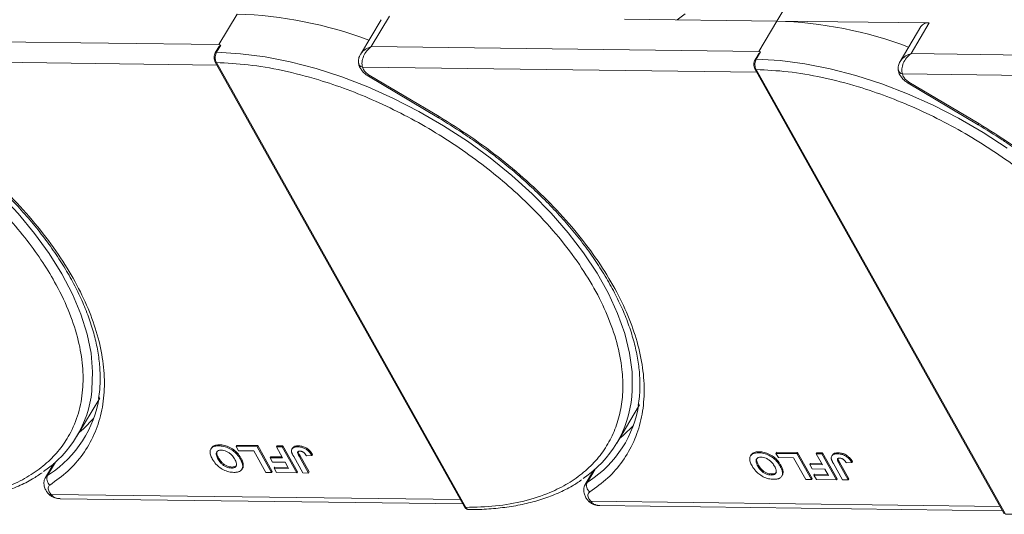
# Model space of a CAD drawing. Header units: millimetres. Extents: x -608 to 1473, y -502 to 956.
# Tile 34 of 52: x 853 to 951, y 638 to 688. Entities that reach past the tile are written whole.
import ezdxf

# ---------------------------------------------------------------- set-up
doc = ezdxf.new("R2010")
doc.units = ezdxf.units.MM

msp = doc.modelspace()

# ---------------------------------------------------------------- linework, layer by layer
at = {"color": 7, "linetype": 'Continuous', "lineweight": 15}
for p, q in [((928.752, 687.578), (930.863, 691.127)), ((875.076, 688.269), (873.266, 685.227)), ((889.389, 687.711), (887.334, 684.256)), ((888.411, 685.032), (890.22, 688.074)), ((913.608, 687.773), (928.752, 687.578)), ((928.752, 687.578), (926.943, 684.536)), ((943.897, 687.383), (928.752, 687.578)), ((942.088, 684.341), (943.897, 687.383)), ((943.065, 687.02), (941.011, 683.565)), ((873.266, 685.227), (834.734, 685.723)), ((873.166, 684.852), (872.905, 684.412)), ((873.452, 685.186), (873.023, 684.463)), ((873.452, 685.186), (873.266, 685.227)), ((926.943, 684.536), (888.411, 685.032)), ((927.129, 684.495), (926.699, 683.772)), ((927.129, 684.495), (926.943, 684.536)), ((833.874, 683.691), (873.066, 683.186)), ((872.893, 683.495), (897.69, 639.234)), ((926.843, 684.161), (926.581, 683.722)), ((980.62, 683.845), (942.088, 684.341)), ((873.008, 683.442), (897.805, 639.181)), ((887.55, 683), (887.644, 682.743)), ((887.55, 683), (926.743, 682.495)), ((926.569, 682.805), (951.367, 638.544)), ((926.684, 682.751), (951.482, 638.49)), ((888.141, 682.08), (895.09, 677.947)), ((888.209, 682.194), (895.158, 678.061)), ((941.227, 682.309), (941.321, 682.052)), ((941.227, 682.309), (980.419, 681.804)), ((941.886, 681.503), (948.834, 677.37)), ((941.818, 681.389), (948.767, 677.256)), ((859.147, 646.261), (861.409, 650.064)), ((912.824, 645.57), (915.086, 649.373)), ((873.26, 645.302), (873.321, 645.404)), ((874.984, 645.248), (875.045, 645.349)), ((875.045, 645.349), (877.124, 645.322)), ((877.124, 645.322), (877.064, 645.221)), ((877.124, 645.322), (878.566, 642.749)), ((878.992, 645.196), (879.053, 645.297)), ((879.053, 645.297), (879.62, 645.29)), ((879.62, 645.29), (879.56, 645.189)), ((879.62, 645.29), (881.062, 642.717)), ((881.186, 645.303), (881.126, 645.201)), ((872.512, 645.087), (872.452, 644.986)), ((874.984, 645.248), (877.064, 645.221)), ((875.225, 644.819), (874.984, 645.248)), ((876.737, 644.799), (875.225, 644.819)), ((877.939, 642.655), (876.737, 644.799)), ((877.064, 645.221), (878.506, 642.647)), ((878.992, 645.196), (879.56, 645.189)), ((879.602, 644.107), (878.992, 645.196)), ((879.56, 645.189), (881.001, 642.615)), ((880.585, 645.083), (880.525, 644.982)), ((881.24, 644.266), (881.301, 644.367)), ((881.301, 644.367), (882.234, 642.702)), ((881.969, 644.306), (882.517, 644.332)), ((882.578, 644.433), (882.517, 644.332)), ((926.189, 644.397), (926.128, 644.295)), ((926.937, 644.612), (926.997, 644.713)), ((928.661, 644.557), (928.721, 644.658)), ((928.661, 644.557), (930.741, 644.53)), ((928.901, 644.128), (928.661, 644.557)), ((928.721, 644.658), (930.801, 644.631)), ((930.801, 644.631), (930.741, 644.53)), ((930.741, 644.53), (932.183, 641.956)), ((930.801, 644.631), (932.243, 642.058)), ((932.669, 644.505), (932.729, 644.606)), ((932.669, 644.505), (933.236, 644.498)), ((933.279, 643.416), (932.669, 644.505)), ((932.729, 644.606), (933.297, 644.599)), ((933.297, 644.599), (933.236, 644.498)), ((933.236, 644.498), (934.678, 641.924)), ((933.297, 644.599), (934.738, 642.026)), ((934.262, 644.392), (934.201, 644.291)), ((934.863, 644.612), (934.802, 644.51)), ((856.846, 643.541), (856.02, 642.154)), ((856.226, 642.364), (857.013, 643.687)), ((856.842, 643.539), (856.844, 643.539)), ((873.177, 643.985), (873.237, 644.086)), ((875.455, 644.082), (875.394, 643.98)), ((875.689, 643.429), (875.629, 643.328)), ((878.415, 644.225), (878.355, 644.123)), ((878.595, 643.694), (878.355, 644.123)), ((878.355, 644.123), (879.602, 644.107)), ((878.415, 644.225), (879.545, 644.21)), ((879.843, 643.678), (878.595, 643.694)), ((880.194, 643.051), (879.843, 643.678)), ((881.606, 642.607), (880.697, 644.23)), ((881.24, 644.266), (882.174, 642.6)), ((926.854, 643.294), (926.914, 643.395)), ((930.414, 644.108), (928.901, 644.128)), ((929.131, 643.391), (929.071, 643.289)), ((931.615, 641.964), (930.414, 644.108)), ((932.092, 643.534), (932.031, 643.432)), ((932.272, 643.003), (932.031, 643.432)), ((932.031, 643.432), (933.279, 643.416)), ((932.092, 643.534), (933.221, 643.519)), ((935.283, 641.917), (934.374, 643.539)), ((934.917, 643.575), (934.977, 643.676)), ((934.917, 643.575), (935.85, 641.909)), ((934.977, 643.676), (935.911, 642.011)), ((935.645, 643.615), (936.194, 643.641)), ((936.254, 643.742), (936.194, 643.641)), ((856.42, 642.492), (856.226, 642.364)), ((874.5, 643.092), (874.56, 643.193)), ((875.553, 642.975), (875.613, 643.077)), ((878.506, 642.647), (877.939, 642.655)), ((878.566, 642.749), (878.506, 642.647)), ((878.817, 643.171), (878.757, 643.07)), ((878.997, 642.641), (878.757, 643.07)), ((878.757, 643.07), (880.194, 643.051)), ((878.817, 643.171), (880.136, 643.154)), ((881.001, 642.615), (878.997, 642.641)), ((881.062, 642.717), (881.001, 642.615)), ((882.174, 642.6), (881.606, 642.607)), ((882.234, 642.702), (882.174, 642.6)), ((910.522, 642.851), (909.697, 641.463)), ((909.902, 641.673), (910.689, 642.996)), ((910.519, 642.848), (910.521, 642.848)), ((928.177, 642.401), (928.237, 642.503)), ((929.23, 642.284), (929.29, 642.386)), ((929.366, 642.738), (929.306, 642.637)), ((933.519, 642.987), (932.272, 643.003)), ((932.494, 642.48), (932.434, 642.379)), ((932.674, 641.95), (932.434, 642.379)), ((932.434, 642.379), (933.871, 642.361)), ((932.494, 642.48), (933.813, 642.463)), ((933.871, 642.361), (933.519, 642.987)), ((910.096, 641.802), (909.902, 641.673)), ((932.183, 641.956), (931.615, 641.964)), ((932.243, 642.058), (932.183, 641.956)), ((934.678, 641.924), (932.674, 641.95)), ((934.738, 642.026), (934.678, 641.924)), ((935.85, 641.909), (935.283, 641.917)), ((935.911, 642.011), (935.85, 641.909)), ((856.363, 640.482), (856.354, 640.493)), ((856.386, 640.735), (856.581, 640.477)), ((897.288, 639.953), (856.581, 640.477)), ((857.477, 640.042), (897.526, 639.527)), ((910.04, 639.791), (910.03, 639.802)), ((910.063, 640.044), (910.258, 639.786)), ((950.964, 639.262), (910.258, 639.786)), ((911.154, 639.351), (951.203, 638.836))]:
    msp.add_line(p, q, dxfattribs=at)
at = {"color": 7, "linetype": 'Continuous', "lineweight": 15, "flags": 128}
for points in [[(918.837, 687.706), (919.348, 688.093), (919.618, 688.282)], [(873.023, 684.463), (875.396, 684.327), (877.85, 684.012), (880.365, 683.519), (882.92, 682.854), (885.497, 682.021), (888.073, 681.027), (890.629, 679.88), (893.144, 678.589), (895.598, 677.164), (897.972, 675.617), (900.246, 673.961), (902.403, 672.207), (904.425, 670.371), (906.296, 668.466), (908.002, 666.509), (909.528, 664.514), (910.863, 662.498), (911.996, 660.476), (912.917, 658.465), (913.62, 656.481), (914.099, 654.539), (914.35, 652.656), (914.371, 650.845), (914.323, 650.225)], [(926.699, 683.772), (929.073, 683.636), (931.527, 683.321), (934.041, 682.828), (936.597, 682.163), (939.174, 681.33), (941.75, 680.336), (944.306, 679.189), (946.821, 677.898), (949.275, 676.473), (951.649, 674.927)], [(830.216, 683.249), (832.795, 682.355), (835.366, 681.302), (837.909, 680.099), (840.403, 678.757), (842.829, 677.284), (845.167, 675.694), (847.399, 673.999), (849.507, 672.213), (851.474, 670.349), (853.284, 668.423), (854.924, 666.449), (856.379, 664.445), (857.639, 662.425), (858.692, 660.405), (859.532, 658.402), (860.151, 656.432), (860.544, 654.511), (860.708, 652.653), (860.642, 650.874), (860.629, 650.753)], [(888.209, 682.194), (888.173, 682.134), (888.15, 682.095), (888.141, 682.08), (888.141, 682.08)], [(941.886, 681.503), (941.85, 681.443), (941.827, 681.404), (941.818, 681.389), (941.818, 681.389)], [(895.158, 678.061), (895.122, 678.001), (895.099, 677.963), (895.09, 677.948), (895.09, 677.947)], [(948.834, 677.37), (948.799, 677.31), (948.776, 677.272), (948.767, 677.257), (948.767, 677.256)], [(859.397, 646.681), (859.79, 647.012), (860.805, 648.021)], [(913.074, 645.99), (913.467, 646.321), (914.482, 647.33)], [(856.024, 642.159), (856.083, 642.24), (856.226, 642.364)], [(909.7, 641.468), (909.759, 641.549), (909.902, 641.673)]]:
    msp.add_lwpolyline(points, dxfattribs=at)
at = {"color": 7, "linetype": 'Continuous', "lineweight": 15}
for centre, radius, start, end in [((873.812, 647.541), 40.748, 69.35834, 88.22275), ((927.489, 646.85), 40.748, 69.35834, 88.22275), ((943.787, 686.502), 0.888, 82.87283, 144.3365), ((873.006, 684.339), 0.126, 82.49194, 144.09954), ((872.997, 683.568), 0.127, 214.96587, 274.88426), ((887.634, 683.492), 0.5, 180.668, 260.35251), ((926.683, 683.648), 0.126, 82.49194, 144.09954), ((926.674, 682.877), 0.127, 214.96587, 274.88426), ((941.311, 682.801), 0.5, 180.668, 260.35251), ((849.643, 651.913), 11.047, 304.07115, 353.97322), ((850.209, 651.912), 11.283, 303.39574, 351.14243), ((903.292, 651.24), 11.078, 303.96754, 354.74389), ((903.886, 651.221), 11.283, 303.39574, 351.14243), ((856.944, 642.032), 0.792, 155.22009, 232.54306), ((910.621, 641.341), 0.792, 155.22009, 232.54306), ((856.476, 640.65), 0.202, 236.03869, 301.32272), ((910.153, 639.959), 0.202, 236.03869, 301.32272), ((897.794, 639.307), 0.127, 214.9547, 274.88524)]:
    msp.add_arc(centre, radius, start, end, dxfattribs=at)
for points, knots in [([(873.023, 684.463), (872.994, 684.405), (872.931, 684.278), (872.894, 684.066), (872.892, 683.876), (872.908, 683.724), (872.945, 683.571), (872.986, 683.486), (873.008, 683.442)], [0, 0, 0, 0, 0.202144, 0.435712, 0.564895, 0.702008, 0.847044, 1, 1, 1, 1]), ([(873.169, 684.85), (873.179, 684.868), (873.223, 684.952), (873.295, 685.037), (873.364, 685.112), (873.39, 685.139), (873.408, 685.157), (873.421, 685.168), (873.431, 685.176), (873.439, 685.181), (873.444, 685.184), (873.448, 685.186), (873.451, 685.186), (873.452, 685.186), (873.452, 685.186)], [0, 0, 0, 0, 0.1362747, 0.628083, 0.7491851, 0.8303049, 0.8846383, 0.9212056, 0.946082, 0.9691561, 0.9812989, 0.990211, 0.9974391, 1, 1, 1, 1]), ([(887.332, 684.216), (887.384, 684.307), (887.511, 684.53), (887.892, 684.823), (888.237, 684.962), (888.411, 685.032)], [0, 0, 0, 0, 0.255106, 0.626079, 1, 1, 1, 1]), ([(888.411, 685.032), (888.255, 684.894), (887.943, 684.619), (887.62, 684.072), (887.489, 683.591), (887.487, 683.23), (887.529, 683.076), (887.55, 683)], [0, 0, 0, 0, 0.251314, 0.500207, 0.749155, 0.875936, 1, 1, 1, 1]), ([(926.846, 684.16), (926.856, 684.178), (926.899, 684.261), (926.972, 684.346), (927.04, 684.422), (927.067, 684.448), (927.085, 684.466), (927.098, 684.477), (927.108, 684.485), (927.115, 684.49), (927.121, 684.494), (927.125, 684.495), (927.128, 684.495), (927.129, 684.495), (927.129, 684.495)], [0, 0, 0, 0, 0.1362747, 0.628083, 0.7491851, 0.8303049, 0.8846383, 0.9212056, 0.946082, 0.9691561, 0.9812989, 0.990211, 0.9974391, 1, 1, 1, 1]), ([(872.905, 684.412), (872.873, 684.346), (872.81, 684.213), (872.78, 683.956), (872.803, 683.698), (872.863, 683.563), (872.893, 683.495)], [0, 0, 0, 0, 0.2499875, 0.4997845, 0.7494633, 1, 1, 1, 1]), ([(887.318, 684.228), (887.257, 684.103), (887.161, 683.905), (887.116, 683.597), (887.138, 683.432), (887.149, 683.345)], [0, 0, 0, 0, 0.448563, 0.710789, 1, 1, 1, 1]), ([(926.581, 683.722), (926.55, 683.655), (926.487, 683.522), (926.457, 683.265), (926.48, 683.007), (926.54, 682.872), (926.569, 682.805)], [0, 0, 0, 0, 0.2499875, 0.4997845, 0.7494633, 1, 1, 1, 1]), ([(926.699, 683.772), (926.67, 683.714), (926.607, 683.587), (926.571, 683.375), (926.568, 683.186), (926.585, 683.033), (926.622, 682.88), (926.663, 682.795), (926.684, 682.751)], [0, 0, 0, 0, 0.202144, 0.435712, 0.564895, 0.702008, 0.847044, 1, 1, 1, 1]), ([(940.994, 683.537), (940.934, 683.412), (940.837, 683.214), (940.793, 682.906), (940.815, 682.741), (940.826, 682.654)], [0, 0, 0, 0, 0.448563, 0.710789, 1, 1, 1, 1]), ([(941.009, 683.525), (941.061, 683.616), (941.188, 683.839), (941.568, 684.132), (941.914, 684.271), (942.088, 684.341)], [0, 0, 0, 0, 0.255106, 0.626079, 1, 1, 1, 1]), ([(942.088, 684.341), (941.931, 684.203), (941.62, 683.928), (941.297, 683.381), (941.166, 682.9), (941.163, 682.54), (941.206, 682.385), (941.227, 682.309)], [0, 0, 0, 0, 0.251314, 0.500207, 0.749155, 0.875936, 1, 1, 1, 1]), ([(873.008, 683.442), (874.056, 683.39), (876.184, 683.284), (879.61, 682.695), (882.918, 681.842), (886.023, 680.786), (888.874, 679.616), (891.708, 678.249), (894.492, 676.694), (897.179, 674.978), (899.722, 673.13), (902.099, 671.175), (904.492, 668.942), (906.808, 666.437), (908.916, 663.703), (910.626, 660.986), (911.958, 658.274), (912.904, 655.556), (913.382, 653.074), (913.474, 650.871), (913.27, 648.949), (912.776, 647.14), (911.986, 645.469), (910.917, 643.963), (909.584, 642.65), (908.013, 641.537), (906.054, 640.547), (903.661, 639.766), (900.849, 639.258), (898.81, 639.206), (897.805, 639.181)], [0, 0, 0, 0, 0.038845, 0.078883, 0.12003, 0.152186, 0.184338, 0.217171, 0.25, 0.282833, 0.315662, 0.347818, 0.37997, 0.421121, 0.461157, 0.5, 0.538846, 0.578883, 0.62003, 0.652186, 0.684338, 0.717171, 0.75, 0.782833, 0.815662, 0.847818, 0.87997, 0.921121, 0.961156, 1, 1, 1, 1]), ([(887.161, 683.398), (887.166, 683.328), (887.18, 683.133), (887.33, 682.855), (887.549, 682.552), (887.819, 682.29), (888.038, 682.147), (888.141, 682.08)], [0, 0, 0, 0, 0.128735, 0.363829, 0.562351, 0.794136, 1, 1, 1, 1]), ([(926.684, 682.751), (927.732, 682.699), (929.86, 682.593), (933.287, 682.004), (936.595, 681.151), (939.7, 680.095), (942.551, 678.925), (945.385, 677.559), (948.169, 676.003), (950.856, 674.287), (953.399, 672.439), (955.776, 670.484), (958.169, 668.252), (960.485, 665.746), (962.593, 663.012), (964.303, 660.296), (965.635, 657.584), (966.581, 654.865), (967.059, 652.383), (967.151, 650.181), (966.946, 648.258), (966.452, 646.449), (965.663, 644.778), (964.594, 643.272), (963.261, 641.959), (961.689, 640.846), (959.731, 639.856), (957.338, 639.076), (954.526, 638.567), (952.486, 638.515), (951.482, 638.49)], [0, 0, 0, 0, 0.038845, 0.078883, 0.12003, 0.152186, 0.184338, 0.217171, 0.25, 0.282833, 0.315662, 0.347818, 0.37997, 0.421121, 0.461157, 0.5, 0.538846, 0.578883, 0.62003, 0.652186, 0.684338, 0.717171, 0.75, 0.782833, 0.815662, 0.847818, 0.87997, 0.921121, 0.961156, 1, 1, 1, 1]), ([(940.837, 682.707), (940.842, 682.638), (940.857, 682.442), (941.006, 682.164), (941.225, 681.861), (941.495, 681.599), (941.715, 681.456), (941.818, 681.389)], [0, 0, 0, 0, 0.128735, 0.363829, 0.562351, 0.794136, 1, 1, 1, 1]), ([(829.955, 682.27), (831.098, 681.881), (833.419, 681.091), (836.929, 679.512), (840.161, 677.78), (843.056, 675.968), (845.606, 674.157), (848.029, 672.209), (850.293, 670.139), (852.362, 667.984), (854.197, 665.78), (855.789, 663.554), (857.247, 661.12), (858.47, 658.513), (859.337, 655.807), (859.767, 653.248), (859.778, 650.818), (859.354, 648.513), (858.536, 646.538), (857.438, 644.897), (856.162, 643.56), (854.624, 642.403), (852.83, 641.445), (850.814, 640.702), (848.609, 640.188), (846.245, 639.901), (843.516, 639.833), (840.416, 640.064), (836.996, 640.634), (834.687, 641.279), (833.551, 641.597)], [0, 0, 0, 0, 0.038845, 0.078883, 0.12003, 0.152186, 0.184338, 0.217171, 0.25, 0.282833, 0.315662, 0.347818, 0.37997, 0.421121, 0.461157, 0.5, 0.538846, 0.578883, 0.62003, 0.652186, 0.684338, 0.717171, 0.75, 0.782833, 0.815662, 0.847818, 0.87997, 0.921121, 0.961156, 1, 1, 1, 1]), ([(841.416, 678.637), (842.218, 678.145), (843.341, 677.456), (844.942, 676.366), (846.272, 675.411), (847.804, 674.229), (849.346, 672.945), (850.883, 671.56), (852.377, 670.095), (853.804, 668.565), (855.145, 666.984), (856.382, 665.365), (857.505, 663.721), (858.501, 662.063), (859.363, 660.403), (860.085, 658.75), (860.662, 657.114), (861.088, 655.502), (861.363, 653.922), (861.474, 652.382), (861.453, 651.072), (861.326, 650.31), (861.277, 650.019)], [0, 0, 0, 0, 0.064101, 0.089801, 0.132415, 0.176482, 0.223573, 0.272509, 0.322812, 0.374099, 0.426103, 0.478632, 0.531549, 0.584759, 0.638206, 0.691868, 0.745759, 0.79993, 0.854482, 0.909574, 0.965431, 1, 1, 1, 1]), ([(841.481, 678.752), (842.543, 678.093), (844.689, 676.762), (847.729, 674.502), (850.603, 672.062), (853.236, 669.466), (855.572, 666.773), (857.567, 664.036), (859.191, 661.313), (860.441, 658.632), (861.323, 655.998), (861.827, 653.416), (861.933, 650.917), (861.623, 648.557), (860.904, 646.384), (859.785, 644.448), (858.33, 642.754), (857.081, 641.851), (856.463, 641.404)], [0, 0, 0, 0, 0.061038, 0.123312, 0.186438, 0.25, 0.313562, 0.376688, 0.438962, 0.5, 0.561038, 0.623312, 0.686438, 0.75, 0.813562, 0.876688, 0.938962, 1, 1, 1, 1]), ([(895.092, 677.946), (895.894, 677.454), (897.018, 676.765), (898.619, 675.675), (899.949, 674.721), (901.481, 673.538), (903.023, 672.254), (904.56, 670.869), (906.054, 669.404), (907.481, 667.874), (908.821, 666.293), (910.059, 664.674), (911.181, 663.03), (912.178, 661.372), (913.04, 659.712), (913.762, 658.059), (914.338, 656.423), (914.765, 654.811), (915.039, 653.231), (915.15, 651.691), (915.129, 650.381), (915.002, 649.619), (914.954, 649.328)], [0, 0, 0, 0, 0.064101, 0.089801, 0.132415, 0.176482, 0.223573, 0.272509, 0.322812, 0.374099, 0.426103, 0.478632, 0.531549, 0.584759, 0.638206, 0.691868, 0.745759, 0.79993, 0.854482, 0.909574, 0.965431, 1, 1, 1, 1]), ([(895.158, 678.061), (896.22, 677.402), (898.365, 676.071), (901.406, 673.811), (904.28, 671.371), (906.912, 668.776), (909.249, 666.082), (911.244, 663.345), (912.868, 660.622), (914.118, 657.941), (915, 655.307), (915.504, 652.725), (915.609, 650.226), (915.3, 647.866), (914.58, 645.693), (913.461, 643.757), (912.007, 642.063), (910.758, 641.16), (910.14, 640.713)], [0, 0, 0, 0, 0.061038, 0.123312, 0.186438, 0.25, 0.313562, 0.376688, 0.438962, 0.5, 0.561038, 0.623312, 0.686438, 0.75, 0.813562, 0.876688, 0.938962, 1, 1, 1, 1]), ([(948.769, 677.255), (949.571, 676.763), (950.695, 676.074), (952.295, 674.984), (953.625, 674.03), (955.157, 672.847), (956.7, 671.563), (958.236, 670.178), (959.731, 668.713), (961.158, 667.183), (962.498, 665.602), (963.736, 663.983), (964.858, 662.339), (965.854, 660.681), (966.717, 659.021), (967.439, 657.368), (968.015, 655.732), (968.441, 654.121), (968.716, 652.54), (968.827, 651), (968.806, 649.691), (968.679, 648.929), (968.631, 648.637)], [0, 0, 0, 0, 0.064101, 0.089801, 0.132415, 0.176482, 0.223573, 0.272509, 0.322812, 0.374099, 0.426103, 0.478632, 0.531549, 0.584759, 0.638206, 0.691868, 0.745759, 0.79993, 0.854482, 0.909574, 0.965431, 1, 1, 1, 1]), ([(948.834, 677.37), (949.896, 676.711), (952.042, 675.38), (955.082, 673.12), (957.957, 670.68), (960.589, 668.085), (962.926, 665.391), (964.921, 662.655), (966.545, 659.931), (967.795, 657.25), (968.677, 654.616), (969.181, 652.034), (969.286, 649.535), (968.977, 647.175), (968.257, 645.003), (967.138, 643.066), (965.684, 641.372), (964.435, 640.469), (963.816, 640.022)], [0, 0, 0, 0, 0.061038, 0.123312, 0.186438, 0.25, 0.313562, 0.376688, 0.438962, 0.5, 0.561038, 0.623312, 0.686438, 0.75, 0.813562, 0.876688, 0.938962, 1, 1, 1, 1]), ([(872.603, 644.004), (872.566, 644.073), (872.457, 644.28), (872.356, 644.608), (872.396, 644.946), (872.6, 645.182), (872.912, 645.293), (873.155, 645.3), (873.26, 645.302)], [0, 0, 0, 0, 0.101888, 0.307343, 0.492963, 0.678647, 0.860791, 1, 1, 1, 1]), ([(872.524, 645.079), (872.57, 645.147), (872.673, 645.297), (872.974, 645.393), (873.216, 645.401), (873.321, 645.404)], [0, 0, 0, 0, 0.315977, 0.703684, 1, 1, 1, 1]), ([(873.26, 645.302), (873.34, 645.299), (873.582, 645.289), (874.027, 645.186), (874.534, 644.93), (874.99, 644.561), (875.247, 644.232), (875.368, 644.026), (875.394, 643.98)], [0, 0, 0, 0, 0.102171, 0.30922, 0.51365, 0.692275, 0.932413, 1, 1, 1, 1]), ([(873.321, 645.404), (873.401, 645.401), (873.643, 645.391), (874.087, 645.288), (874.595, 645.031), (875.05, 644.663), (875.308, 644.334), (875.428, 644.127), (875.455, 644.082)], [0, 0, 0, 0, 0.102171, 0.30922, 0.51365, 0.692275, 0.932413, 1, 1, 1, 1]), ([(880.595, 645.078), (880.607, 645.103), (880.646, 645.185), (880.835, 645.286), (881.054, 645.296), (881.186, 645.303)], [0, 0, 0, 0, 0.148382, 0.484821, 1, 1, 1, 1]), ([(881.186, 645.303), (881.267, 645.299), (881.45, 645.29), (881.763, 645.203), (882.068, 645.033), (882.364, 644.77), (882.494, 644.566), (882.578, 644.433)], [0, 0, 0, 0, 0.155292, 0.353145, 0.543243, 0.704067, 1, 1, 1, 1]), ([(873.177, 643.985), (873.141, 644.053), (873.04, 644.246), (872.972, 644.514), (873.055, 644.728), (873.211, 644.843), (873.382, 644.872), (873.483, 644.873), (873.502, 644.874)], [0, 0, 0, 0, 0.15859, 0.447239, 0.620381, 0.793575, 0.961295, 1, 1, 1, 1]), ([(873.237, 644.086), (873.202, 644.154), (873.102, 644.347), (873.025, 644.606), (873.094, 644.741), (873.116, 644.785)], [0, 0, 0, 0, 0.271027, 0.764321, 1, 1, 1, 1]), ([(873.502, 644.874), (873.584, 644.868), (873.749, 644.856), (874.025, 644.76), (874.303, 644.603), (874.592, 644.347), (874.748, 644.124), (874.828, 643.985), (874.837, 643.97)], [0, 0, 0, 0, 0.15971, 0.320429, 0.491074, 0.67705, 0.96629, 1, 1, 1, 1]), ([(880.488, 644.718), (880.484, 644.782), (880.476, 644.909), (880.568, 645.063), (880.77, 645.187), (880.992, 645.196), (881.126, 645.201)], [0, 0, 0, 0, 0.20646, 0.413515, 0.645211, 1, 1, 1, 1]), ([(880.697, 644.23), (880.679, 644.264), (880.641, 644.333), (880.594, 644.425), (880.557, 644.507), (880.529, 644.578), (880.503, 644.649), (880.493, 644.695), (880.488, 644.718)], [0, 0, 0, 0, 0.20827, 0.416707, 0.561481, 0.706573, 0.852825, 1, 1, 1, 1]), ([(881.24, 644.266), (881.204, 644.334), (881.14, 644.453), (881.088, 644.596), (881.09, 644.688), (881.132, 644.737), (881.211, 644.769), (881.284, 644.771), (881.329, 644.773)], [0, 0, 0, 0, 0.292027, 0.504854, 0.613905, 0.723685, 0.829816, 1, 1, 1, 1]), ([(881.126, 645.201), (881.206, 645.197), (881.389, 645.188), (881.702, 645.102), (882.008, 644.932), (882.304, 644.669), (882.433, 644.464), (882.517, 644.332)], [0, 0, 0, 0, 0.155292, 0.353145, 0.543243, 0.704067, 1, 1, 1, 1]), ([(881.158, 644.701), (881.158, 644.695), (881.165, 644.592), (881.235, 644.476), (881.301, 644.367)], [0, 0, 0, 0, 0.0579521, 1, 1, 1, 1]), ([(881.329, 644.773), (881.354, 644.772), (881.405, 644.77), (881.479, 644.752), (881.547, 644.728), (881.606, 644.7), (881.662, 644.666), (881.695, 644.64), (881.712, 644.627)], [0, 0, 0, 0, 0.202387, 0.410907, 0.557829, 0.709472, 0.853224, 1, 1, 1, 1]), ([(881.712, 644.627), (881.734, 644.608), (881.778, 644.569), (881.828, 644.51), (881.87, 644.456), (881.905, 644.406), (881.938, 644.356), (881.958, 644.323), (881.969, 644.306)], [0, 0, 0, 0, 0.193806, 0.393127, 0.544069, 0.695412, 0.847613, 1, 1, 1, 1]), ([(926.28, 643.313), (926.243, 643.382), (926.133, 643.589), (926.032, 643.917), (926.073, 644.255), (926.276, 644.491), (926.589, 644.602), (926.832, 644.609), (926.937, 644.612)], [0, 0, 0, 0, 0.101888, 0.307343, 0.492963, 0.678647, 0.860791, 1, 1, 1, 1]), ([(926.201, 644.388), (926.247, 644.456), (926.35, 644.607), (926.651, 644.702), (926.893, 644.71), (926.997, 644.713)], [0, 0, 0, 0, 0.315977, 0.703684, 1, 1, 1, 1]), ([(926.937, 644.612), (927.017, 644.608), (927.259, 644.598), (927.703, 644.495), (928.211, 644.239), (928.667, 643.87), (928.924, 643.541), (929.044, 643.335), (929.071, 643.289)], [0, 0, 0, 0, 0.102171, 0.30922, 0.51365, 0.692275, 0.932413, 1, 1, 1, 1]), ([(926.997, 644.713), (927.077, 644.71), (927.319, 644.7), (927.764, 644.597), (928.271, 644.34), (928.727, 643.972), (928.984, 643.643), (929.105, 643.436), (929.131, 643.391)], [0, 0, 0, 0, 0.102171, 0.30922, 0.51365, 0.692275, 0.932413, 1, 1, 1, 1]), ([(934.164, 644.027), (934.16, 644.091), (934.152, 644.218), (934.244, 644.372), (934.447, 644.496), (934.668, 644.505), (934.802, 644.51)], [0, 0, 0, 0, 0.20646, 0.413515, 0.645211, 1, 1, 1, 1]), ([(934.271, 644.387), (934.283, 644.412), (934.322, 644.494), (934.512, 644.595), (934.731, 644.605), (934.863, 644.612)], [0, 0, 0, 0, 0.148382, 0.484821, 1, 1, 1, 1]), ([(934.802, 644.51), (934.883, 644.506), (935.066, 644.498), (935.379, 644.411), (935.684, 644.241), (935.981, 643.978), (936.11, 643.773), (936.194, 643.641)], [0, 0, 0, 0, 0.155292, 0.353145, 0.543243, 0.704067, 1, 1, 1, 1]), ([(934.863, 644.612), (934.943, 644.608), (935.126, 644.599), (935.439, 644.513), (935.745, 644.342), (936.041, 644.079), (936.17, 643.875), (936.254, 643.742)], [0, 0, 0, 0, 0.155292, 0.353145, 0.543243, 0.704067, 1, 1, 1, 1]), ([(874.747, 642.663), (874.667, 642.666), (874.425, 642.676), (873.983, 642.782), (873.478, 643.037), (873.022, 643.404), (872.757, 643.74), (872.633, 643.953), (872.603, 644.004)], [0, 0, 0, 0, 0.101398, 0.306996, 0.506144, 0.685262, 0.924557, 1, 1, 1, 1]), ([(874.5, 643.092), (874.418, 643.097), (874.254, 643.108), (873.979, 643.198), (873.712, 643.348), (873.439, 643.588), (873.278, 643.809), (873.193, 643.956), (873.177, 643.985)], [0, 0, 0, 0, 0.160292, 0.321922, 0.490761, 0.657569, 0.933883, 1, 1, 1, 1]), ([(874.56, 643.193), (874.479, 643.199), (874.314, 643.209), (874.039, 643.299), (873.773, 643.45), (873.499, 643.689), (873.339, 643.911), (873.254, 644.058), (873.237, 644.086)], [0, 0, 0, 0, 0.160292, 0.321922, 0.490761, 0.657569, 0.933883, 1, 1, 1, 1]), ([(874.837, 643.97), (874.873, 643.902), (874.964, 643.728), (875.032, 643.483), (874.984, 643.272), (874.846, 643.144), (874.667, 643.095), (874.542, 643.093), (874.5, 643.092)], [0, 0, 0, 0, 0.1586166, 0.4008637, 0.5730594, 0.7454856, 0.9129852, 1, 1, 1, 1]), ([(875.025, 643.38), (874.986, 643.334), (874.909, 643.242), (874.726, 643.197), (874.603, 643.194), (874.56, 643.193)], [0, 0, 0, 0, 0.3981888, 0.7942495, 1, 1, 1, 1]), ([(875.629, 643.328), (875.628, 643.266), (875.627, 643.144), (875.552, 642.945), (875.436, 642.817), (875.325, 642.763), (875.312, 642.756)], [0, 0, 0, 0, 0.250896, 0.502166, 0.940512, 1, 1, 1, 1]), ([(875.394, 643.98), (875.413, 643.946), (875.451, 643.877), (875.502, 643.771), (875.549, 643.661), (875.588, 643.548), (875.618, 643.436), (875.625, 643.364), (875.629, 643.328)], [0, 0, 0, 0, 0.15395, 0.308181, 0.478699, 0.649961, 0.824203, 1, 1, 1, 1]), ([(875.455, 644.082), (875.473, 644.047), (875.511, 643.979), (875.562, 643.872), (875.609, 643.762), (875.648, 643.65), (875.678, 643.537), (875.686, 643.465), (875.689, 643.429)], [0, 0, 0, 0, 0.15395, 0.308181, 0.478699, 0.649961, 0.824203, 1, 1, 1, 1]), ([(875.689, 643.429), (875.687, 643.369), (875.682, 643.249), (875.658, 643.126), (875.613, 643.083), (875.61, 643.079)], [0, 0, 0, 0, 0.478395, 0.957504, 1, 1, 1, 1]), ([(928.424, 641.972), (928.344, 641.975), (928.102, 641.985), (927.66, 642.091), (927.155, 642.346), (926.698, 642.713), (926.433, 643.049), (926.309, 643.262), (926.28, 643.313)], [0, 0, 0, 0, 0.101398, 0.306996, 0.506144, 0.685262, 0.924557, 1, 1, 1, 1]), ([(926.854, 643.294), (926.818, 643.362), (926.716, 643.556), (926.648, 643.823), (926.731, 644.037), (926.888, 644.152), (927.058, 644.182), (927.16, 644.183), (927.179, 644.183)], [0, 0, 0, 0, 0.15859, 0.447239, 0.620381, 0.793575, 0.961295, 1, 1, 1, 1]), ([(926.914, 643.395), (926.878, 643.463), (926.778, 643.656), (926.702, 643.915), (926.771, 644.05), (926.793, 644.094)], [0, 0, 0, 0, 0.271027, 0.764321, 1, 1, 1, 1]), ([(928.237, 642.503), (928.155, 642.508), (927.991, 642.519), (927.716, 642.608), (927.45, 642.759), (927.176, 642.998), (927.015, 643.22), (926.93, 643.367), (926.914, 643.395)], [0, 0, 0, 0, 0.160292, 0.321922, 0.490761, 0.657569, 0.933883, 1, 1, 1, 1]), ([(927.179, 644.183), (927.261, 644.177), (927.425, 644.165), (927.702, 644.069), (927.98, 643.912), (928.269, 643.656), (928.425, 643.434), (928.505, 643.294), (928.513, 643.28)], [0, 0, 0, 0, 0.15971, 0.320429, 0.491074, 0.67705, 0.96629, 1, 1, 1, 1]), ([(929.131, 643.391), (929.15, 643.356), (929.188, 643.288), (929.239, 643.181), (929.286, 643.072), (929.325, 642.959), (929.355, 642.847), (929.362, 642.774), (929.366, 642.738)], [0, 0, 0, 0, 0.1539502, 0.3081809, 0.478699, 0.6499612, 0.8242026, 1, 1, 1, 1]), ([(934.374, 643.539), (934.355, 643.573), (934.318, 643.642), (934.271, 643.734), (934.233, 643.816), (934.206, 643.887), (934.179, 643.958), (934.169, 644.004), (934.164, 644.027)], [0, 0, 0, 0, 0.20827, 0.416707, 0.561481, 0.706573, 0.852825, 1, 1, 1, 1]), ([(934.917, 643.575), (934.88, 643.644), (934.817, 643.762), (934.765, 643.905), (934.767, 643.997), (934.809, 644.046), (934.888, 644.078), (934.961, 644.081), (935.006, 644.082)], [0, 0, 0, 0, 0.292027, 0.504854, 0.613905, 0.723685, 0.829816, 1, 1, 1, 1]), ([(934.834, 644.01), (934.835, 644.004), (934.842, 643.902), (934.911, 643.786), (934.977, 643.676)], [0, 0, 0, 0, 0.057952, 1, 1, 1, 1]), ([(935.006, 644.082), (935.031, 644.081), (935.081, 644.079), (935.156, 644.061), (935.224, 644.038), (935.282, 644.009), (935.338, 643.975), (935.372, 643.949), (935.389, 643.936)], [0, 0, 0, 0, 0.202387, 0.410907, 0.557829, 0.709472, 0.853224, 1, 1, 1, 1]), ([(935.389, 643.936), (935.411, 643.917), (935.455, 643.878), (935.504, 643.819), (935.546, 643.765), (935.581, 643.715), (935.614, 643.665), (935.635, 643.632), (935.645, 643.615)], [0, 0, 0, 0, 0.193806, 0.393127, 0.544069, 0.695412, 0.847613, 1, 1, 1, 1]), ([(833.639, 641.425), (834.051, 641.299), (835.138, 640.966), (836.897, 640.539), (838.911, 640.139), (840.911, 639.854), (842.882, 639.684), (844.807, 639.636), (846.674, 639.71), (848.472, 639.911), (850.19, 640.238), (851.818, 640.693), (853.342, 641.281), (854.644, 641.92), (855.374, 642.418), (855.683, 642.628)], [0, 0, 0, 0, 0.047333, 0.125032, 0.203864, 0.283548, 0.363883, 0.444734, 0.526013, 0.607679, 0.68972, 0.772174, 0.855123, 0.938704, 1, 1, 1, 1]), ([(875.312, 642.756), (875.283, 642.744), (875.224, 642.719), (875.129, 642.696), (875.036, 642.679), (874.943, 642.669), (874.847, 642.663), (874.781, 642.663), (874.747, 642.663)], [0, 0, 0, 0, 0.185429, 0.37219, 0.527708, 0.683877, 0.841678, 1, 1, 1, 1]), ([(928.177, 642.401), (928.095, 642.406), (927.931, 642.417), (927.656, 642.507), (927.389, 642.657), (927.116, 642.897), (926.955, 643.118), (926.87, 643.265), (926.854, 643.294)], [0, 0, 0, 0, 0.160292, 0.321922, 0.490761, 0.657569, 0.933883, 1, 1, 1, 1]), ([(928.513, 643.28), (928.549, 643.211), (928.641, 643.038), (928.709, 642.792), (928.661, 642.581), (928.523, 642.453), (928.343, 642.404), (928.219, 642.402), (928.177, 642.401)], [0, 0, 0, 0, 0.1586166, 0.4008637, 0.5730594, 0.7454856, 0.9129852, 1, 1, 1, 1]), ([(928.702, 642.689), (928.663, 642.643), (928.586, 642.551), (928.403, 642.506), (928.279, 642.503), (928.237, 642.503)], [0, 0, 0, 0, 0.3981888, 0.7942495, 1, 1, 1, 1]), ([(929.306, 642.637), (929.305, 642.576), (929.303, 642.453), (929.229, 642.254), (929.113, 642.126), (929.002, 642.072), (928.989, 642.065)], [0, 0, 0, 0, 0.250896, 0.502166, 0.940512, 1, 1, 1, 1]), ([(929.071, 643.289), (929.09, 643.255), (929.128, 643.186), (929.179, 643.08), (929.226, 642.97), (929.265, 642.857), (929.294, 642.745), (929.302, 642.673), (929.306, 642.637)], [0, 0, 0, 0, 0.1539502, 0.3081809, 0.478699, 0.6499612, 0.8242026, 1, 1, 1, 1]), ([(929.366, 642.738), (929.364, 642.678), (929.359, 642.558), (929.334, 642.435), (929.29, 642.392), (929.287, 642.388)], [0, 0, 0, 0, 0.478395, 0.957504, 1, 1, 1, 1]), ([(856.035, 642.158), (856.022, 642.144), (855.907, 642.012), (855.845, 641.653), (855.894, 641.213), (856.071, 640.848), (856.229, 640.616), (856.341, 640.512), (856.368, 640.487)], [0, 0, 0, 0, 0.031493, 0.28881, 0.557641, 0.767111, 0.943996, 1, 1, 1, 1]), ([(856.386, 640.735), (856.355, 640.802), (856.29, 640.939), (856.279, 641.129), (856.33, 641.293), (856.419, 641.367), (856.463, 641.404)], [0, 0, 0, 0, 0.245536, 0.5, 0.754464, 1, 1, 1, 1]), ([(898.095, 638.975), (898.22, 638.971), (898.991, 638.948), (900.348, 639.026), (902.15, 639.218), (903.866, 639.548), (905.495, 640.002), (907.019, 640.591), (908.31, 641.223), (909.031, 641.715), (909.33, 641.919)], [0, 0, 0, 0, 0.027585, 0.170413, 0.31392, 0.458087, 0.602979, 0.748741, 0.895614, 1, 1, 1, 1]), ([(909.711, 641.468), (909.699, 641.453), (909.584, 641.321), (909.522, 640.962), (909.571, 640.522), (909.748, 640.157), (909.906, 639.925), (910.018, 639.821), (910.045, 639.796)], [0, 0, 0, 0, 0.031493, 0.28881, 0.557641, 0.767111, 0.943996, 1, 1, 1, 1]), ([(928.989, 642.065), (928.96, 642.053), (928.901, 642.028), (928.806, 642.005), (928.713, 641.988), (928.62, 641.978), (928.524, 641.972), (928.457, 641.972), (928.424, 641.972)], [0, 0, 0, 0, 0.185429, 0.37219, 0.527708, 0.683877, 0.841678, 1, 1, 1, 1]), ([(856.354, 640.493), (856.443, 640.412), (856.615, 640.257), (857.001, 640.085), (857.293, 640.059), (857.477, 640.042)], [0, 0, 0, 0, 0.289669, 0.551579, 1, 1, 1, 1]), ([(856.581, 640.477), (856.641, 640.409), (856.762, 640.272), (857.055, 640.092), (857.313, 640.067), (857.478, 640.05)], [0, 0, 0, 0, 0.2584874, 0.522664, 1, 1, 1, 1]), ([(910.063, 640.044), (910.031, 640.111), (909.967, 640.248), (909.955, 640.438), (910.007, 640.602), (910.096, 640.676), (910.14, 640.713)], [0, 0, 0, 0, 0.245536, 0.5, 0.754464, 1, 1, 1, 1]), ([(910.03, 639.802), (910.12, 639.721), (910.291, 639.566), (910.677, 639.394), (910.97, 639.368), (911.154, 639.351)], [0, 0, 0, 0, 0.289669, 0.551579, 1, 1, 1, 1]), ([(910.258, 639.786), (910.318, 639.718), (910.439, 639.582), (910.732, 639.401), (910.989, 639.376), (911.155, 639.359)], [0, 0, 0, 0, 0.258487, 0.522664, 1, 1, 1, 1]), ([(897.69, 639.234), (897.715, 639.196), (897.765, 639.118), (897.867, 639.033), (897.981, 638.976), (898.06, 638.969), (898.1, 638.965)], [0, 0, 0, 0, 0.241089, 0.490692, 0.744968, 1, 1, 1, 1]), ([(897.805, 639.181), (897.83, 639.142), (897.879, 639.067), (897.966, 639), (898.039, 638.967), (898.082, 638.968), (898.095, 638.969)], [0, 0, 0, 0, 0.308903, 0.601814, 0.878721, 1, 1, 1, 1])]:
    msp.add_open_spline(points, degree=3, knots=knots, dxfattribs=at)
for points in [[(888.209, 682.194), (888.09, 682.274), (887.852, 682.436), (887.713, 682.641), (887.644, 682.743)], [(941.886, 681.503), (941.767, 681.584), (941.529, 681.745), (941.39, 681.95), (941.321, 682.052)]]:
    msp.add_open_spline(points, degree=3, dxfattribs=at)

doc.saveas('drawing.dxf')
